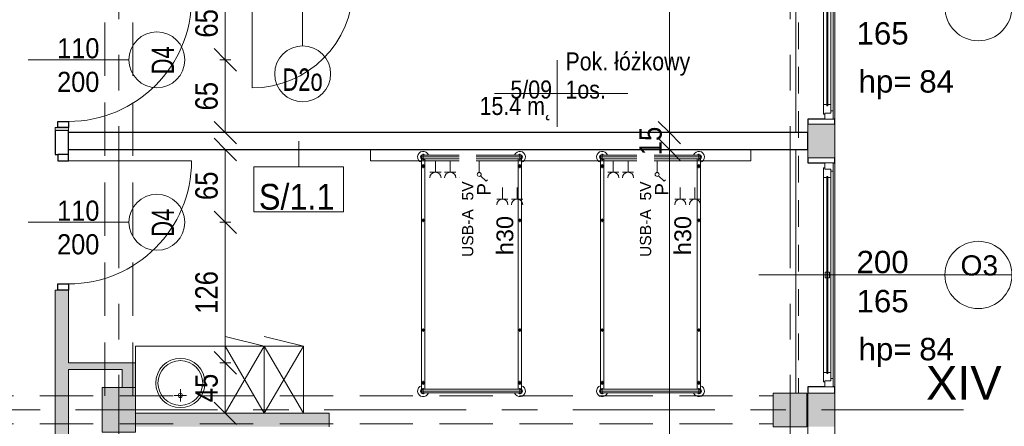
# Model space of a CAD drawing. Header units: centimetres. Extents: x -1631 to 1829, y -257 to 3158.
# Tile 72 of 128: x 499 to 1379, y 394 to 757. Entities that reach past the tile are written whole.
import ezdxf

# ---------------------------------------------------------------- set-up
doc = ezdxf.new("R2010")
doc.units = ezdxf.units.CM
for name, pattern in [('Oś', [222.25, 127, -31.75, 31.75, -31.75]), ('Ponad', [39.688, 23.813, -15.875]), ('Ukryte', [71.438, 47.625, -23.813])]:
    doc.linetypes.add(name, pattern=pattern)
for name, color, linetype, lineweight in [('A-ANNO-DIMS', 211, 'Continuous', 13), ('A-ANNO-DIMS-100', 211, 'Continuous', 13), ('A-ANNO-NOTE', 131, 'Continuous', 9), ('A-AREA-IDEN', 2, 'Continuous', 13), ('A-DETL-GENF', 92, 'Continuous', 9), ('A-DETL-HDLN', 90, 'Ukryte', 9), ('A-DETL-MEDM', 33, 'Continuous', 13), ('A-DOOR', 31, 'Continuous', 13), ('A-FLOR-OVHD', 1, 'Ponad', 9), ('A-GLAZ', 151, 'Continuous', 13), ('A-GLAZ-IDEN', 152, 'Continuous', 13), ('A-WALL', 113, 'Continuous', 13), ('A-WALL-IDEN', 211, 'Continuous', 13), ('A-WALL-PATT', 111, 'Continuous', 13), ('I-FURN', 30, 'Continuous', 9), ('P-SANR-FIXT', 6, 'Continuous', 9), ('Q-SPCQ', 91, 'Continuous', 9), ('S-COLS', 52, 'Continuous', 13), ('S-GRID', 1, 'Continuous', 13), ('S-GRID-IDEN', 1, 'Continuous', 13)]:
    doc.layers.add(name, color=color, linetype=linetype, lineweight=lineweight)
doc.styles.add('Arial', font='arial.ttf', dxfattribs={"width": 0.9, "height": 18})
doc.styles.add('Arial Narrow_5', font='ARIALN.TTF', dxfattribs={"height": 20})
doc.styles.add('Arial_1', font='arial.ttf', dxfattribs={"width": 0.7, "height": 20})
doc.styles.add('Arial_10', font='arial.ttf', dxfattribs={"height": 20})
doc.styles.add('Arial_11', font='arial.ttf', dxfattribs={"width": 0.85, "height": 23})
doc.styles.add('Arial_12', font='arial.ttf', dxfattribs={"width": 0.9, "height": 23})
doc.styles.add('Arial_13', font='arial.ttf', dxfattribs={"height": 0.2})
doc.styles.add('Arial_4', font='arial.ttf', dxfattribs={"height": 10})
doc.styles.add('Arial_5', font='arial.ttf', dxfattribs={"height": 12})
doc.styles.add('Arial_6', font='arial.ttf', dxfattribs={"height": 15})
doc.styles.add('Arial_7', font='arial.ttf', dxfattribs={"height": 30})
doc.styles.add('Arial_8', font='arial.ttf', dxfattribs={"height": 18})
doc.dimstyles.new('Diagonal_1_100__0__wewnętrzne_1', dxfattribs={"dimscale": 30.48, "dimtxt": 20.468619, "dimasz": 0.656168, "dimexe": 0.164042, "dimexo": 0.0625, "dimgap": 0.032808, "dimtad": 1, "dimdec": 0, "dimdsep": 46, "dimtxsty": 'Arial Narrow_5', "dimblk1": 'OBLIQUE', "dimblk2": 'OBLIQUE', "dimsah": 1, "dimcen": 0.09, "dimazin": 0, "dimtfac": 1, "dimtdec": 4, "dimtix": 1, "dimtmove": 0, "dimatfit": 3, "dimfxl": 0.164042, "dimfxlon": 1, "dimtvp": 1, "dimtolj": 1, "dimtzin": 0, "dimarcsym": 2})
doc.dimstyles.new('Diagonal_1_100__0__wewnętrzne_2', dxfattribs={"dimscale": 30.48, "dimtxt": 20.468619, "dimasz": 0.656168, "dimexe": 0.164042, "dimexo": 0.0625, "dimgap": 0.032808, "dimtad": 1, "dimdec": 0, "dimdsep": 46, "dimtxsty": 'Arial Narrow_5', "dimblk1": 'OBLIQUE', "dimblk2": 'OBLIQUE', "dimsah": 1, "dimcen": 0.09, "dimazin": 0, "dimtfac": 1, "dimtdec": 4, "dimtix": 1, "dimtmove": 2, "dimatfit": 3, "dimfxl": 0.164042, "dimfxlon": 1, "dimtvp": 1, "dimtolj": 1, "dimtzin": 0, "dimarcsym": 2})

# ---------------------------------------------------------------- blocks, each defined once
blk = doc.blocks.new('M_Concrete-Square-Column - 300 x 300mm-1794509-5_piętro III __10_50 m_ - stan projektowany')
at = {"layer": 'S-COLS', "lineweight": 9}
blk.add_hatch(color=254, dxfattribs=at).paths.add_polyline_path([(15, -15), (15, 15), (-15, 15), (-15, -15)], flags=0)
for p, q in [((15, 15), (-15, 15)), ((-15, 15), (-15, -15)), ((15, -15), (15, 15)), ((-15, -15), (15, -15))]:
    blk.add_line(p, q, dxfattribs=at)
blk = doc.blocks.new('M_Concrete-rengular-Column - 300 x 400mm-1794511-5_piętro III __10_50 m_ - stan projektowany')
at = {"layer": 'S-COLS', "lineweight": 9}
blk.add_hatch(color=254, dxfattribs=at).paths.add_polyline_path([(15, -20), (15, 20), (-15, 20), (-15, -20)], flags=0)
for p, q in [((15, 20), (-15, 20)), ((-15, 20), (-15, -20)), ((15, -20), (15, 20)), ((-15, -20), (15, -20))]:
    blk.add_line(p, q, dxfattribs=at)
blk = doc.blocks.new('DRZWI 1S - automatyczna etykieta - Drzwi 90 _łazienkowe_-2364279-5_piętro III __10_50 m_ - stan projektowany')
at = {"layer": 'A-DETL-GENF'}
for p, q in [((-50.5, 7.5), (-50.5, -2)), ((-45, 7.5), (-50.5, 7.5)), ((-45, -2), (-45, 7.5)), ((50.5, 7.5), (45, 7.5)), ((45, 7.5), (45, -2)), ((50.5, -2), (50.5, 7.5)), ((-50.5, -2), (-45, -2)), ((45, -2), (50.5, -2))]:
    blk.add_line(p, q, dxfattribs=at)
at = {"layer": 'A-DETL-MEDM', "lineweight": 25}
for p, q in [((-45, 7.5), (-50.5, 7.5)), ((-50.5, 7.5), (-50.5, -2)), ((-45, -2), (-45, 7.5)), ((45, -2), (45, 7.5)), ((45, 7.5), (50.5, 7.5)), ((50.5, 7.5), (50.5, -2)), ((-50.5, -2), (-45, -2)), ((50.5, -2), (45, -2))]:
    blk.add_line(p, q, dxfattribs=at)
at = {"layer": 'A-DOOR'}
blk.add_line((45, 7.5), (45, 97.5), dxfattribs=at)
blk.add_arc((45, 7.5), 90, 90, 180, dxfattribs=at)
blk = doc.blocks.new('DRZWI 1S - automatyczna etykieta - Drzwi 110-2387946-5_piętro III __10_50 m_ - stan projektowany')
at = {"layer": 'A-DETL-GENF'}
for p, q in [((-60.5, 3.5), (-55, 3.5)), ((-60.5, -6), (-60.5, 3.5)), ((-55, 3.5), (-55, -6)), ((55, 3.5), (60.5, 3.5)), ((55, -6), (55, 3.5)), ((60.5, 3.5), (60.5, -6)), ((-55, -6), (-60.5, -6)), ((60.5, -6), (55, -6))]:
    blk.add_line(p, q, dxfattribs=at)
at = {"layer": 'A-DETL-MEDM', "lineweight": 25}
for p, q in [((-60.5, -6), (-60.5, 3.5)), ((-60.5, 3.5), (-55, 3.5)), ((-55, 3.5), (-55, -6)), ((55, 3.5), (55, -6)), ((60.5, 3.5), (55, 3.5)), ((60.5, -6), (60.5, 3.5)), ((-55, -6), (-60.5, -6)), ((55, -6), (60.5, -6))]:
    blk.add_line(p, q, dxfattribs=at)
at = {"layer": 'A-DOOR'}
blk.add_line((55, -6), (55, -116), dxfattribs=at)
blk.add_arc((55, -6), 110, 180, 270, dxfattribs=at)
blk = doc.blocks.new('łóżko 195x90 typ FAMED _102039_ - łóżko 195x90 typ FAMED _102039_-1233017-5_piętro III __10_50 m_ - stan projektowany')
at = {"layer": 'I-FURN'}
for p, q in [((-43.25, 101.53), (-43.25, 106.98)), ((-43.25, 105.95), (43.25, 105.95)), ((43.25, 101.53), (43.25, 106.98)), ((45.97, 104.25), (-45.98, 104.25)), ((-45, 96.93), (-41.5, 96.93)), ((-44.75, -103.1), (-44.75, 102.61)), ((-43.25, 102.55), (43.25, 102.55)), ((-43.25, 95.18), (-43.25, 98.68)), ((-41.75, 102.55), (-41.75, -103.1)), ((45, 96.93), (41.5, 96.93)), ((41.75, 102.61), (41.75, -103.05)), ((43.25, 95.18), (43.25, 98.68)), ((44.75, -103.1), (44.75, 102.61)), ((-44.75, 49.81), (-41.75, 49.81)), ((-43.25, 48.31), (-43.25, 51.31)), ((44.75, 49.81), (41.75, 49.81)), ((43.25, 48.31), (43.25, 51.31)), ((-44.75, -48.19), (-41.75, -48.19)), ((-43.25, -49.69), (-43.25, -46.69)), ((44.75, -48.19), (41.75, -48.19)), ((43.25, -49.69), (43.25, -46.69)), ((-45, -96.6), (-41.5, -96.6)), ((-43.25, -94.85), (-43.25, -98.35)), ((45, -96.6), (41.5, -96.6)), ((43.25, -94.85), (43.25, -98.35)), ((-45.98, -104.75), (45.97, -104.75)), ((-43.25, -102.02), (-43.25, -107.47)), ((-43.25, -103.05), (43.25, -103.05)), ((43.25, -102.02), (43.25, -107.47)), ((-43.25, -106.45), (43.25, -106.45))]:
    blk.add_line(p, q, dxfattribs=at)
for centre, radius in [((-43.25, 96.93), 1.25), ((-43.25, 96.93), 0.8), ((43.25, 96.93), 1.25), ((43.25, 96.93), 0.8), ((-43.25, 49.81), 1), ((43.25, 49.81), 1), ((-43.25, -48.19), 1), ((43.25, -48.19), 1), ((-43.25, -96.6), 1.25), ((-43.25, -96.6), 0.8), ((43.25, -96.6), 1.25), ((43.25, -96.6), 0.8)]:
    blk.add_circle(centre, radius, dxfattribs=at)
for centre, radius, start, end in [((-43.25, 104.25), 5, 19.87687, 252.5424), ((-43.25, 104.25), 2.23, 49.8221, 310.1779), ((-43.25, 104.25), 1.93, 62.02067, 297.97933), ((-43.25, 104.25), 1.7, 90, 270), ((43.25, 104.25), 5, 287.4576, 160.12313), ((43.25, 104.25), 2.23, 229.8221, 130.1779), ((43.25, 104.25), 1.93, 242.02067, 117.97933), ((43.25, 104.25), 1.7, 270, 90), ((-43.25, -104.75), 5, 107.4576, 340.12313), ((-43.25, -104.75), 2.23, 47.61126, 310.1779), ((-43.25, -104.75), 1.93, 62.02067, 297.97933), ((-43.25, -104.75), 1.7, 90, 270), ((43.25, -104.75), 5, 199.87687, 72.5424), ((43.25, -104.75), 2.23, 229.8221, 130.1779), ((43.25, -104.75), 1.93, 242.02067, 117.97933), ((43.25, -104.75), 1.7, 270, 90)]:
    blk.add_arc(centre, radius, start, end, dxfattribs=at)
blk = doc.blocks.new('Panel Gazowo Oswietleniowy 2 - Type 1-2457286-5_piętro III __10_50 m_ - stan projektowany')
at = {"layer": 'Q-SPCQ'}
for p, q in [((-112.5, 51.83), (-102.5, 51.83)), ((-107.5, 51.83), (-107.5, 41.5)), ((-99.33, 51.83), (-89.33, 51.83)), ((-94.33, 51.83), (-94.33, 41.5)), ((46.5, 51.83), (56.5, 51.83)), ((51.5, 51.83), (51.5, 41.5)), ((59.67, 51.83), (69.67, 51.83)), ((64.67, 51.83), (64.67, 41.5)), ((-79.82, 35.93), (-81.13, 34.62)), ((-74.88, 30.98), (-79.82, 35.93)), ((79.18, 35.93), (77.87, 34.62)), ((84.12, 30.98), (79.18, 35.93)), ((-73.64, 17.5), (-73.64, 28)), ((-66.13, 27.83), (-56.13, 27.83)), ((-61.13, 27.83), (-61.13, 17.5)), ((-52.67, 27.83), (-42.67, 27.83)), ((-47.67, 27.83), (-47.67, 17.5)), ((-39.5, 27.83), (-29.5, 27.83)), ((-34.5, 27.83), (-34.5, 17.5)), ((85.36, 17.5), (85.36, 28)), ((92.87, 27.83), (102.87, 27.83)), ((97.87, 27.83), (97.87, 17.5)), ((106.33, 27.83), (116.33, 27.83)), ((111.33, 27.83), (111.33, 17.5)), ((119.5, 27.83), (129.5, 27.83)), ((124.5, 27.83), (124.5, 17.5)), ((-157.5, 7.5), (-157.5, 17.5)), ((-157.5, 17.5), (182.5, 17.5)), ((182.5, 17.5), (182.5, 7.5))]:
    blk.add_line(p, q, dxfattribs=at)
for centre in [(-73.64, 29.75), (85.36, 29.75)]:
    blk.add_circle(centre, 1.75, dxfattribs=at)
for centre, end in [((-107.5, 56.83), 0), ((-94.33, 56.83), 0), ((51.5, 56.83), 0), ((64.67, 56.83), 0), ((-61.13, 32.83), 360), ((-47.67, 32.83), 360), ((-34.5, 32.83), 360), ((97.87, 32.83), 360), ((111.33, 32.83), 360), ((124.5, 32.83), 360)]:
    blk.add_arc(centre, 5, 180, end, dxfattribs=at)
blk = doc.blocks.new('Blat - Blat-V20-5_piętro III __10_50 m_ - stan projektowany')
at = {"layer": 'I-FURN'}
for p, q in [((0, 0), (80, 0)), ((0, -15), (0, 0)), ((80, 0), (80, -60))]:
    blk.add_line(p, q, dxfattribs=at)
blk = doc.blocks.new('umywalka okrągła d _44cm stal nierdzewna - Type 1-2178342-5_piętro III __10_50 m_ - stan projektowany')
at = {"layer": 'P-SANR-FIXT'}
for p, q in [((12.5, 16.43), (12.5, 27.43)), ((7, 21.93), (18, 21.93))]:
    blk.add_line(p, q, dxfattribs=at)
for centre, radius in [((12.5, 33), 22), ((12.5, 33), 20), ((12.5, 21.93), 1.9)]:
    blk.add_circle(centre, radius, dxfattribs=at)
blk = doc.blocks.new('szafki szatniowe - szafki bez siedziska-841449-5_piętro III __10_50 m_ - stan projektowany')
at = {"layer": 'I-FURN'}
for p, q in [((17.5, -60), (-17.5, 0)), ((-17.5, 0), (-17.5, -60)), ((52.5, -60), (17.5, 0)), ((17.5, -60), (17.5, 0)), ((17.5, 0), (-17.5, -60)), ((52.5, 0), (17.5, -60)), ((17.5, 0), (17.5, -60)), ((52.5, -60), (52.5, 0)), ((-17.5, -60), (17.5, -68.63)), ((-17.5, -60), (17.5, -60)), ((17.5, -60), (52.5, -68.63)), ((17.5, -60), (52.5, -60))]:
    blk.add_line(p, q, dxfattribs=at)
blk = doc.blocks.new('Okno - automatyczna etykieta - 200x165 _projektowane_-2617392-5_piętro III __10_50 m_ - stan projektowany')
at = {"layer": 'A-GLAZ'}
for p, q in [((-92.5, 10.5), (-100, 10.5)), ((-100, 10.5), (-100, 3)), ((-100, 10.5), (100, 10.5)), ((-92.5, 8.5), (-92.5, 10.5)), ((92.5, 10.5), (-92.5, 10.5)), ((100, 10.5), (92.5, 10.5)), ((92.5, 10.5), (92.5, 8.5)), ((100, 3), (100, 10.5)), ((-100, 3), (-94.5, 3)), ((-94.5, 3), (-95.5, 3)), ((-95.5, 3), (-95.5, 2)), ((-95.5, 2), (-87, 2)), ((-87, 8.5), (-94.5, 8.5)), ((-94.5, 8.5), (-94.5, 3)), ((-94.5, 3), (-94.5, 8.5)), ((-94.5, 8.5), (-92.5, 8.5)), ((88, 5.75), (-88, 5.75)), ((-88, 5.75), (-88, 4.75)), ((-88, 4.75), (-88, 5.75)), ((-88, 5.75), (-87, 5.75)), ((-88, 4.75), (88, 4.75)), ((-87, 4.75), (-88, 4.75)), ((-87, 5.75), (-87, 8.5)), ((87, 8.5), (-87, 8.5)), ((-87, 2), (-87, 4.75)), ((87, 2), (-87, 2)), ((2.5, 7.25), (-2.5, 7.25)), ((-2.5, 7.25), (-2.5, 3.25)), ((-2.5, 3.25), (2.5, 3.25)), ((2.5, 3.25), (2.5, 7.25)), ((94.5, 8.5), (87, 8.5)), ((87, 8.5), (87, 5.75)), ((87, 5.75), (88, 5.75)), ((87, 4.75), (87, 2)), ((88, 4.75), (87, 4.75)), ((87, 2), (95.5, 2)), ((88, 4.75), (88, 5.75)), ((88, 5.75), (88, 4.75)), ((92.5, 8.5), (94.5, 8.5)), ((94.5, 3), (94.5, 8.5)), ((94.5, 8.5), (94.5, 3)), ((95.5, 3), (94.5, 3)), ((94.5, 3), (100, 3)), ((95.5, 2), (95.5, 3))]:
    blk.add_line(p, q, dxfattribs=at)
blk = doc.blocks.new('DIMBLOCK58-5_piętro III __10_50 m_ - stan projektowany')
at = {"layer": 'A-ANNO-DIMS-100', "transparency": 16777216}
for p, q in [((1079.48, 640.83), (1069.48, 650.83)), ((1074.48, 640.83), (1084.48, 640.83)), ((1079.48, 640.83), (1074.48, 640.83)), ((1079.48, 132.33), (1079.48, 640.83)), ((1079.48, 640.83), (1089.48, 630.83)), ((1079.48, 132.33), (1069.48, 142.33)), ((1084.48, 132.33), (1074.48, 132.33)), ((1079.48, 132.33), (1089.48, 122.33)), ((1079.48, 132.33), (1084.48, 132.33))]:
    blk.add_line(p, q, dxfattribs=at)
at = {"layer": 'A-ANNO-DIMS-100', "color": 0, "transparency": 16777216, "insert": (1052.64, 349.28), "char_height": 20, "width": 45.6158, "attachment_point": 1, "rotation": 90, "line_spacing_factor": 0.974696, "style": 'Arial Narrow_5'}
blk.add_mtext('509', dxfattribs=at)
blk = doc.blocks.new('_Oblique')
at = {"color": 0, "linetype": 'ByBlock', "lineweight": -2}
blk.add_line((-0.5, -0.5), (0.5, 0.5), dxfattribs=at)
blk = doc.blocks.new('DIMBLOCK59-5_piętro III __10_50 m_ - stan projektowany')
at = {"layer": 'A-ANNO-DIMS-100', "transparency": 16777216}
for p, q in [((1079.48, 655.83), (1069.48, 665.83)), ((1074.48, 655.83), (1084.48, 655.83)), ((1079.48, 655.83), (1074.48, 655.83)), ((1079.48, 640.83), (1079.48, 655.83)), ((1079.48, 655.83), (1089.48, 645.83)), ((1079.48, 640.83), (1069.48, 650.83)), ((1074.48, 640.83), (1084.48, 640.83)), ((1079.48, 640.83), (1074.48, 640.83)), ((1079.48, 640.83), (1089.48, 630.83))]:
    blk.add_line(p, q, dxfattribs=at)
at = {"layer": 'A-ANNO-DIMS-100', "color": 0, "transparency": 16777216, "insert": (1052.64, 635.65), "char_height": 20, "width": 30.4105, "attachment_point": 1, "rotation": 90, "line_spacing_factor": 0.974696, "style": 'Arial Narrow_5'}
blk.add_mtext('15', dxfattribs=at)
blk = doc.blocks.new('DIMBLOCK60-5_piętro III __10_50 m_ - stan projektowany')
at = {"layer": 'A-ANNO-DIMS-100', "transparency": 16777216}
for p, q in [((1079.48, 1000.83), (1069.48, 1010.83)), ((1074.48, 1000.83), (1084.48, 1000.83)), ((1079.48, 1000.83), (1074.48, 1000.83)), ((1079.48, 655.83), (1079.48, 1000.83)), ((1079.48, 1000.83), (1089.48, 990.83)), ((1079.48, 655.83), (1069.48, 665.83)), ((1074.48, 655.83), (1084.48, 655.83)), ((1079.48, 655.83), (1074.48, 655.83)), ((1079.48, 655.83), (1089.48, 645.83))]:
    blk.add_line(p, q, dxfattribs=at)
at = {"layer": 'A-ANNO-DIMS-100', "color": 0, "transparency": 16777216, "insert": (1117.44, 777.48), "char_height": 20, "width": 45.6158, "attachment_point": 1, "rotation": 90, "line_spacing_factor": 0.974696, "style": 'Arial Narrow_5'}
blk.add_mtext('345', dxfattribs=at)
blk = doc.blocks.new('METKA_POMIESZCZENIA2 - Rozbudowana - bez ramki-2396678-5_piętro III __10_50 m_ - stan projektowany')
at = {"layer": 'A-AREA-IDEN'}
for p, q in [((0, 0.425), (0, 0)), ((0.098, 0), (-0.8, 0)), ((-0.8, 0), (0.9, 0)), ((0, 0), (0, -0.425))]:
    blk.add_line(p, q, dxfattribs=at)
blk = doc.blocks.new('DIMBLOCK148-5_piętro III __10_50 m_ - stan projektowany')
at = {"layer": 'A-ANNO-DIMS-100', "transparency": 16777216}
for p, q in [((682.57, 450.33), (672.57, 460.33)), ((677.57, 450.33), (687.57, 450.33)), ((682.57, 450.33), (677.57, 450.33)), ((682.57, 405.33), (682.57, 450.33)), ((682.57, 450.33), (692.57, 440.33)), ((682.57, 405.33), (672.57, 415.33)), ((677.57, 405.33), (687.57, 405.33)), ((682.57, 405.33), (677.57, 405.33)), ((682.57, 405.33), (692.57, 395.33))]:
    blk.add_line(p, q, dxfattribs=at)
at = {"layer": 'A-ANNO-DIMS-100', "color": 0, "transparency": 16777216, "insert": (655.72, 415.15), "char_height": 20, "width": 30.4105, "attachment_point": 1, "rotation": 90, "line_spacing_factor": 0.974696, "style": 'Arial Narrow_5'}
blk.add_mtext('45', dxfattribs=at)
blk = doc.blocks.new('DIMBLOCK149-5_piętro III __10_50 m_ - stan projektowany')
at = {"layer": 'A-ANNO-DIMS-100', "transparency": 16777216}
for p, q in [((682.57, 575.83), (672.57, 585.83)), ((677.57, 575.83), (687.57, 575.83)), ((682.57, 575.83), (677.57, 575.83)), ((682.57, 450.33), (682.57, 575.83)), ((682.57, 575.83), (692.57, 565.83)), ((682.57, 450.33), (672.57, 460.33)), ((677.57, 450.33), (687.57, 450.33)), ((682.57, 450.33), (677.57, 450.33)), ((682.57, 450.33), (692.57, 440.33))]:
    blk.add_line(p, q, dxfattribs=at)
at = {"layer": 'A-ANNO-DIMS-100', "color": 0, "transparency": 16777216, "insert": (655.72, 494.07), "char_height": 20, "width": 45.6158, "attachment_point": 1, "rotation": 90, "line_spacing_factor": 0.974696, "style": 'Arial Narrow_5'}
blk.add_mtext('126', dxfattribs=at)
blk = doc.blocks.new('DIMBLOCK150-5_piętro III __10_50 m_ - stan projektowany')
at = {"layer": 'A-ANNO-DIMS-100', "transparency": 16777216}
for p, q in [((682.57, 640.83), (672.57, 650.83)), ((677.57, 640.83), (687.57, 640.83)), ((682.57, 640.83), (677.57, 640.83)), ((682.57, 575.83), (682.57, 640.83)), ((682.57, 640.83), (692.57, 630.83)), ((682.57, 575.83), (672.57, 585.83)), ((677.57, 575.83), (687.57, 575.83)), ((682.57, 575.83), (677.57, 575.83)), ((682.57, 575.83), (692.57, 565.83))]:
    blk.add_line(p, q, dxfattribs=at)
at = {"layer": 'A-ANNO-DIMS-100', "color": 0, "transparency": 16777216, "insert": (655.72, 595.65), "char_height": 20, "width": 30.4105, "attachment_point": 1, "rotation": 90, "line_spacing_factor": 0.974696, "style": 'Arial Narrow_5'}
blk.add_mtext('65', dxfattribs=at)
blk = doc.blocks.new('DIMBLOCK151-5_piętro III __10_50 m_ - stan projektowany')
at = {"layer": 'A-ANNO-DIMS-100', "transparency": 16777216}
for p, q in [((682.57, 720.83), (672.57, 730.83)), ((677.57, 720.83), (687.57, 720.83)), ((682.57, 720.83), (677.57, 720.83)), ((682.57, 655.83), (682.57, 720.83)), ((682.57, 720.83), (692.57, 710.83)), ((682.57, 655.83), (672.57, 665.83)), ((677.57, 655.83), (687.57, 655.83)), ((682.57, 655.83), (677.57, 655.83)), ((682.57, 655.83), (692.57, 645.83))]:
    blk.add_line(p, q, dxfattribs=at)
at = {"layer": 'A-ANNO-DIMS-100', "color": 0, "transparency": 16777216, "insert": (655.72, 675.65), "char_height": 20, "width": 30.4105, "attachment_point": 1, "rotation": 90, "line_spacing_factor": 0.974696, "style": 'Arial Narrow_5'}
blk.add_mtext('65', dxfattribs=at)
blk = doc.blocks.new('DIMBLOCK152-5_piętro III __10_50 m_ - stan projektowany')
at = {"layer": 'A-ANNO-DIMS-100', "transparency": 16777216}
for p, q in [((682.57, 785.83), (672.57, 795.83)), ((677.57, 785.83), (687.57, 785.83)), ((682.57, 785.83), (677.57, 785.83)), ((682.57, 720.83), (682.57, 785.83)), ((682.57, 785.83), (692.57, 775.83)), ((682.57, 720.83), (672.57, 730.83)), ((677.57, 720.83), (687.57, 720.83)), ((682.57, 720.83), (677.57, 720.83)), ((682.57, 720.83), (692.57, 710.83))]:
    blk.add_line(p, q, dxfattribs=at)
at = {"layer": 'A-ANNO-DIMS-100', "color": 0, "transparency": 16777216, "insert": (655.72, 740.65), "char_height": 20, "width": 30.4105, "attachment_point": 1, "rotation": 90, "line_spacing_factor": 0.974696, "style": 'Arial Narrow_5'}
blk.add_mtext('65', dxfattribs=at)
blk = doc.blocks.new('ET sciana_AT7 - 10mm-2270614-5_piętro III __10_50 m_ - stan projektowany')
at = {"layer": 'A-WALL-IDEN'}
for p, q in [((-0.4, 0.196875), (0.4, 0.196875)), ((-0.4, -0.203125), (-0.4, 0.196875)), ((0.4, 0.196875), (0.4, -0.203125)), ((-0.4, -0.203125), (0.4, -0.203125))]:
    blk.add_line(p, q, dxfattribs=at)
blk = doc.blocks.new('Okno_PG_typ 100 - metka _wys_parapetu-2491532-5_piętro III __10_50 m_ - stan projektowany')
at = {"layer": 'A-GLAZ-IDEN'}
blk.add_line((0, -1.8946), (0, 0.3677), dxfattribs=at)
blk.add_circle((0, 0.0677), 0.3, dxfattribs=at)
at = {"layer": 'A-GLAZ-IDEN', "insert": (0.5622, -1.0037), "char_height": 0.2, "width": 0.4949, "attachment_point": 1, "rotation": 90, "line_spacing_factor": 0.936439, "style": 'Arial_13'}
blk.add_mtext('\\pxt6.35,12.7,19.05,25.4,31.75,38.1,44.45,50.8,57.15,63.5,69.85,76.2,82.55,88.9,95.25,101.6,107.95,114.3,120.65,127,133.35,139.7,146.05,152.4,158.75,165.1,171.45,177.8,184.15,190.5,196.85,203.2;{hp=}', dxfattribs=at)

msp = doc.modelspace()

# ---------------------------------------------------------------- hatches: boundary and pattern name
at = {"layer": 'A-WALL-PATT'}
h = msp.add_hatch(color=9, dxfattribs=at)
h.paths.add_polyline_path([(542.38, 132.33), (542.38, 139.33), (530.38, 139.33), (530.38, 132.33)], flags=0)
h.paths.add_polyline_path([(530.38, 250.33), (542.38, 250.33), (542.38, 515.33), (530.38, 515.33), (530.38, 419.08)], flags=0)
h.paths.add_polyline_path([(542.38, 657.83), (542.38, 660.33), (530.38, 660.33), (530.38, 657.83), (532.88, 657.83)], flags=0)
h.paths.add_polyline_path([(542.38, 781.33), (542.38, 1102.83), (530.38, 1102.83), (530.38, 781.33), (532.88, 781.33)], flags=0)
h.paths.add_polyline_path([(530.38, 1312.83), (542.38, 1312.83), (542.38, 1431.33), (530.38, 1431.33)], flags=0)
h.paths.add_polyline_path([(530.38, 1633.83), (542.38, 1633.83), (542.38, 2022.83), (530.38, 2022.83), (530.38, 1665.12)], flags=0)
h.paths.add_polyline_path([(542.38, 2173.83), (542.38, 2458.83), (530.38, 2458.83), (530.38, 2173.83)], flags=0)
h.paths.add_polyline_path([(530.38, 2593.83), (542.38, 2593.83), (542.38, 2824.33), (530.38, 2824.33), (530.38, 2634.27)], flags=0)
h = msp.add_hatch(color=9, dxfattribs=at)
h.paths.add_polyline_path([(1203.38, 393.33), (1227.38, 393.33), (1227.38, 423.33), (1203.38, 423.33), (1203.38, 419.08)], flags=0)
h.paths.add_polyline_path([(1203.38, 633.33), (1227.38, 633.33), (1227.38, 663.33), (1203.38, 663.33)], flags=0)
h.paths.add_polyline_path([(1227.38, 873.33), (1227.38, 903.33), (1203.38, 903.33), (1203.38, 873.33)], flags=0)
h.paths.add_polyline_path([(1203.38, 1113.33), (1227.38, 1113.33), (1227.38, 1143.33), (1203.38, 1143.33)], flags=0)
h.paths.add_polyline_path([(1227.38, 1353.33), (1227.38, 1383.33), (1203.38, 1383.33), (1203.38, 1353.33)], flags=0)
h.paths.add_polyline_path([(1227.38, 1593.33), (1227.38, 1623.33), (1203.38, 1623.33), (1203.38, 1593.33)], flags=0)
h.paths.add_polyline_path([(1227.38, 1833.33), (1227.38, 1863.33), (1203.38, 1863.33), (1203.38, 1833.33)], flags=0)
h.paths.add_polyline_path([(1227.38, 2073.33), (1227.38, 2103.33), (1203.38, 2103.33), (1203.38, 2073.33)], flags=0)
h.paths.add_polyline_path([(1203.38, 2313.33), (1227.38, 2313.33), (1227.38, 2343.33), (1203.38, 2343.33)], flags=0)
h.paths.add_polyline_path([(1227.38, 2553.33), (1227.38, 2583.33), (1203.38, 2583.33), (1203.38, 2553.33)], flags=0)
h.paths.add_polyline_path([(1227.38, 2793.33), (1227.38, 2824.33), (1203.38, 2824.33), (1203.38, 2793.33)], flags=0)
for points in [[(590.38, 444.33), (590.38, 450.33), (542.38, 450.33), (542.38, 444.33)], [(590.38, 428.33), (602.38, 428.33), (602.38, 450.33), (590.38, 450.33), (590.38, 444.33)], [(775.38, 393.33), (775.38, 405.33), (602.38, 405.33), (602.38, 393.33), (736.3, 393.33)]]:
    msp.add_hatch(color=9, dxfattribs=at).paths.add_polyline_path(points, flags=0)

# ---------------------------------------------------------------- linework, layer by layer
at = {"layer": 'A-ANNO-NOTE', "lineweight": 13}
for p, q in [((751.68, 823.33), (751.68, 733.33)), ((751.68, 823.33), (751.68, 733.33)), ((506.38, 720.83), (596.38, 720.83)), ((506.38, 720.83), (596.38, 720.83)), ((506.38, 575.83), (596.38, 575.83)), ((506.38, 575.83), (596.38, 575.83))]:
    msp.add_line(p, q, dxfattribs=at)
for centre in [(621.38, 720.83), (751.68, 708.33), (621.38, 575.83)]:
    msp.add_circle(centre, 25, dxfattribs=at)
at = {"layer": 'A-DETL-HDLN'}
for p, q in [((574.88, 420.83), (574.88, 2793.33)), ((599.88, 420.83), (599.88, 2793.33)), ((-1197.62, 420.83), (1172.38, 420.83)), ((-1197.62, 395.83), (1172.38, 395.83))]:
    msp.add_line(p, q, dxfattribs=at)
at = {"layer": 'A-FLOR-OVHD'}
msp.add_line((1194.88, 873.33), (1194.88, 423.33), dxfattribs=at)
at = {"layer": 'A-WALL', "lineweight": 9}
for p, q in [((1192.38, 655.83), (1192.38, 873.33)), ((1227.38, 867.83), (1227.38, 667.83)), ((532.88, 660.33), (530.38, 660.33)), ((530.38, 660.33), (530.38, 657.83)), ((542.38, 657.83), (542.38, 660.33)), ((1203.38, 663.33), (1203.38, 633.33)), ((1227.38, 633.33), (1227.38, 663.33)), ((1192.38, 423.33), (1192.38, 640.83)), ((1227.38, 628.83), (1227.38, 428.83)), ((532.88, 515.33), (530.38, 515.33)), ((530.38, 515.33), (530.38, 250.33)), ((542.38, 450.33), (542.38, 515.33)), ((602.38, 450.33), (542.38, 450.33)), ((602.38, 428.33), (602.38, 450.33)), ((542.38, 354.33), (542.38, 444.33)), ((542.38, 444.33), (590.38, 444.33)), ((590.38, 444.33), (590.38, 428.33)), ((1203.38, 423.33), (1203.38, 132.33)), ((1227.38, 108.33), (1227.38, 423.33)), ((775.38, 405.33), (602.38, 405.33)), ((775.38, 393.33), (775.38, 405.33))]:
    msp.add_line(p, q, dxfattribs=at)
at = {"layer": 'A-WALL', "color": 7, "lineweight": 25}
for p, q in [((1218.38, 667.83), (1203.38, 667.83)), ((1203.38, 667.83), (1203.38, 663.33)), ((1227.38, 667.83), (1225.88, 667.83)), ((1227.38, 663.33), (1227.38, 667.83)), ((530.38, 657.83), (530.38, 636.33)), ((542.38, 636.33), (542.38, 657.83)), ((1203.38, 655.83), (542.38, 655.83)), ((1203.38, 640.83), (1203.38, 655.83)), ((530.38, 636.33), (532.88, 636.33)), ((542.38, 640.83), (1203.38, 640.83)), ((1203.38, 633.33), (1203.38, 628.83)), ((1203.38, 628.83), (1218.38, 628.83)), ((1225.88, 628.83), (1227.38, 628.83)), ((1227.38, 628.83), (1227.38, 633.33)), ((1218.38, 428.83), (1203.38, 428.83)), ((1203.38, 428.83), (1203.38, 423.33)), ((1227.38, 428.83), (1225.88, 428.83)), ((1227.38, 423.33), (1227.38, 428.83))]:
    msp.add_line(p, q, dxfattribs=at)
at = {"layer": 'A-WALL'}
for p, q in [((1227.38, 663.33), (1203.38, 663.33)), ((530.38, 657.83), (542.38, 657.83)), ((1203.38, 633.33), (1227.38, 633.33)), ((1227.38, 423.33), (1203.38, 423.33))]:
    msp.add_line(p, q, dxfattribs=at)
at = {"layer": 'A-WALL-IDEN'}
msp.add_line((748.15, 648.33), (748.15, 625.28), dxfattribs=at)
at = {"layer": 'S-GRID', "linetype": 'Oś'}
for p, q in [((587.38, 2884.27), (587.38, 27.13)), ((1187.38, 2884.27), (1187.38, 27.13)), ((1342.46, 408.33), (-1368.76, 408.33))]:
    msp.add_line(p, q, dxfattribs=at)

# ---------------------------------------------------------------- block references
at = {"layer": 'A-AREA-IDEN', "xscale": 69.99999999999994, "yscale": 69.99999999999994, "zscale": 69.99999999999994}
msp.add_blockref('METKA_POMIESZCZENIA2 - Rozbudowana - bez ramki-2396678-5_piętro III __10_50 m_ - stan projektowany', (979.28, 690.8), dxfattribs=at)
at = {"layer": 'A-DOOR'}
for name, p, rotation in [('DRZWI 1S - automatyczna etykieta - Drzwi 90 _łazienkowe_-2364279-5_piętro III __10_50 m_ - stan projektowany', (751.68, 793.33), 180), ('DRZWI 1S - automatyczna etykieta - Drzwi 110-2387946-5_piętro III __10_50 m_ - stan projektowany', (536.38, 720.83), 89.9999999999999), ('DRZWI 1S - automatyczna etykieta - Drzwi 110-2387946-5_piętro III __10_50 m_ - stan projektowany', (536.38, 575.83), 89.9999999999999)]:
    msp.add_blockref(name, p, dxfattribs=dict(at, rotation=rotation))
at = {"layer": 'A-GLAZ', "rotation": 269.9999999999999}
for p in [(1215.38, 767.83), (1215.38, 528.83)]:
    msp.add_blockref('Okno - automatyczna etykieta - 200x165 _projektowane_-2617392-5_piętro III __10_50 m_ - stan projektowany', p, dxfattribs=at)
at = {"layer": 'A-GLAZ-IDEN', "xscale": 99.99999999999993, "yscale": 99.99999999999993, "zscale": 99.99999999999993, "rotation": 270.0000000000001}
for p in [(1348.94, 767.83), (1348.94, 528.83)]:
    msp.add_blockref('Okno_PG_typ 100 - metka _wys_parapetu-2491532-5_piętro III __10_50 m_ - stan projektowany', p, dxfattribs=at)
at = {"layer": 'A-WALL-IDEN', "xscale": 99.99999999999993, "yscale": 99.99999999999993, "zscale": 99.99999999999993}
msp.add_blockref('ET sciana_AT7 - 10mm-2270614-5_piętro III __10_50 m_ - stan projektowany', (748.15, 605.6), dxfattribs=at)
at = {"layer": 'I-FURN', "rotation": 180}
for name, p in [('łóżko 195x90 typ FAMED _102039_ - łóżko 195x90 typ FAMED _102039_-1233017-5_piętro III __10_50 m_ - stan projektowany', (902.63, 529.38)), ('łóżko 195x90 typ FAMED _102039_ - łóżko 195x90 typ FAMED _102039_-1233017-5_piętro III __10_50 m_ - stan projektowany', (1062.63, 529.38)), ('szafki szatniowe - szafki bez siedziska-841449-5_piętro III __10_50 m_ - stan projektowany', (734.88, 405.33))]:
    msp.add_blockref(name, p, dxfattribs=at)
at = {"layer": 'I-FURN'}
msp.add_blockref('Blat - Blat-V20-5_piętro III __10_50 m_ - stan projektowany', (602.38, 465.33), dxfattribs=at)
at = {"layer": 'P-SANR-FIXT'}
msp.add_blockref('umywalka okrągła d _44cm stal nierdzewna - Type 1-2178342-5_piętro III __10_50 m_ - stan projektowany', (629.88, 399.33), dxfattribs=at)
at = {"layer": 'Q-SPCQ', "rotation": 180}
msp.add_blockref('Panel Gazowo Oswietleniowy 2 - Type 1-2457286-5_piętro III __10_50 m_ - stan projektowany', (994.88, 648.33), dxfattribs=at)
at = {"layer": 'S-COLS', "lineweight": 9}
for name, p in [('M_Concrete-rengular-Column - 300 x 400mm-1794511-5_piętro III __10_50 m_ - stan projektowany', (587.38, 408.33)), ('M_Concrete-Square-Column - 300 x 300mm-1794509-5_piętro III __10_50 m_ - stan projektowany', (1187.38, 408.33))]:
    msp.add_blockref(name, p, dxfattribs=at)

# ---------------------------------------------------------------- texts
at = {"layer": 'A-ANNO-NOTE', "lineweight": 211, "attachment_point": 5, "line_spacing_factor": 0.936439}
for s, insert, char_height, width, style in [('\\pxqc,t6.35,12.7,19.05,25.4,31.75,38.1,44.45,50.8,57.15,63.5,69.85,76.2,82.55,88.9,95.25,101.6,107.95,114.3,120.65,127,133.35,139.7,146.05,152.4,158.75,165.1,171.45,177.8,184.15,190.5,196.85,203.2;{110}', (551.16, 731.06), 18, 38.07, 'Arial'), ('\\pxqc,t4.445,8.89,13.335,17.78,22.225,26.67,31.115,35.56,40.005,44.45,48.895,53.34,57.785,62.23,66.675,71.12,75.565,80.01,84.455,88.9,93.345,97.79,102.235,106.68,111.125,115.57,120.015,124.46,128.905,133.35,137.795,142.24;{D2o}', (751.65, 703.03), 20, 37.03, 'Arial_1'), ('\\pxqc,t6.35,12.7,19.05,25.4,31.75,38.1,44.45,50.8,57.15,63.5,69.85,76.2,82.55,88.9,95.25,101.6,107.95,114.3,120.65,127,133.35,139.7,146.05,152.4,158.75,165.1,171.45,177.8,184.15,190.5,196.85,203.2;{200}', (551.07, 701.06), 18, 38.07, 'Arial'), ('\\pxqc,t6.35,12.7,19.05,25.4,31.75,38.1,44.45,50.8,57.15,63.5,69.85,76.2,82.55,88.9,95.25,101.6,107.95,114.3,120.65,127,133.35,139.7,146.05,152.4,158.75,165.1,171.45,177.8,184.15,190.5,196.85,203.2;{200}', (551.07, 701.06), 18, 38.07, 'Arial'), ('\\pxqc,t6.35,12.7,19.05,25.4,31.75,38.1,44.45,50.8,57.15,63.5,69.85,76.2,82.55,88.9,95.25,101.6,107.95,114.3,120.65,127,133.35,139.7,146.05,152.4,158.75,165.1,171.45,177.8,184.15,190.5,196.85,203.2;{110}', (551.16, 586.06), 18, 38.07, 'Arial'), ('\\pxqc,t6.35,12.7,19.05,25.4,31.75,38.1,44.45,50.8,57.15,63.5,69.85,76.2,82.55,88.9,95.25,101.6,107.95,114.3,120.65,127,133.35,139.7,146.05,152.4,158.75,165.1,171.45,177.8,184.15,190.5,196.85,203.2;{200}', (551.07, 556.06), 18, 38.07, 'Arial'), ('\\pxqc,t6.35,12.7,19.05,25.4,31.75,38.1,44.45,50.8,57.15,63.5,69.85,76.2,82.55,88.9,95.25,101.6,107.95,114.3,120.65,127,133.35,139.7,146.05,152.4,158.75,165.1,171.45,177.8,184.15,190.5,196.85,203.2;{200}', (551.07, 556.06), 18, 38.07, 'Arial')]:
    msp.add_mtext(s, dxfattribs=dict(at, insert=insert, char_height=char_height, width=width, style=style))
at = {"layer": 'A-ANNO-NOTE', "lineweight": 211, "char_height": 20, "width": 25.97, "attachment_point": 5, "rotation": 90, "line_spacing_factor": 0.936439, "style": 'Arial_1'}
for insert in [(626.67, 720.4), (626.67, 575.4)]:
    msp.add_mtext('\\pxqc,t4.445,8.89,13.335,17.78,22.225,26.67,31.115,35.56,40.005,44.45,48.895,53.34,57.785,62.23,66.675,71.12,75.565,80.01,84.455,88.9,93.345,97.79,102.235,106.68,111.125,115.57,120.015,124.46,128.905,133.35,137.795,142.24;{D4}', dxfattribs=dict(at, insert=insert))
at = {"layer": 'A-AREA-IDEN', "char_height": 16.1, "line_spacing_factor": 0.936439, "style": 'Arial_11'}
for s, insert, width, attachment_point in [('\\pt84.99995,169.9999,255.00008,340.00003,424.99998,509.99993,595.00011,680.00006,765.00001,849.99996,934.99991,1020.00009,1105.00004,1189.99999,1274.99994,1359.99989,1445.00007,1530.00002,1614.99997,1699.99992,1785.0001,1870.00005,1955,2039.99995,2124.9999,2210.00008,2295.00003,2379.99998,2464.99993,2550.00011,2635.00006,2720.00001;Pok. łóżkowy\\P1os.', (986.58, 686.06), 109.837, 7), ('\\pxqr,t3.69565,7.3913,11.08696,14.78261,18.47826,22.17391,25.86957,29.56522,33.26087,36.95652,40.65217,44.34783,48.04348,51.73913,55.43478,59.13043,62.82609,66.52174,70.21739,73.91304,77.6087,81.30435,85,88.69565,92.3913,96.08696,99.78261,103.47826,107.17391,110.86957,114.56522,118.26087;{5/09}', (974.62, 686.06), 37.009, 9), ('\\pt84.99995,169.9999,255.00008,340.00003,424.99998,509.99993,595.00011,680.00006,765.00001,849.99996,934.99991,1020.00009,1105.00004,1189.99999,1274.99994,1359.99989,1445.00007,1530.00002,1614.99997,1699.99992,1785.0001,1870.00005,1955,2039.99995,2124.9999,2210.00008,2295.00003,2379.99998,2464.99993,2550.00011,2635.00006,2720.00001;15.4 m˛', (974.62, 687.73), 64.141, 3)]:
    msp.add_mtext(s, dxfattribs=dict(at, insert=insert, width=width, attachment_point=attachment_point))
at = {"layer": 'A-GLAZ-IDEN', "line_spacing_factor": 0.936439}
for s, insert, char_height, width, attachment_point, style in [('\\pxqc,t6.35,12.7,19.05,25.4,31.75,38.1,44.45,50.8,57.15,63.5,69.85,76.2,82.55,88.9,95.25,101.6,107.95,114.3,120.65,127,133.35,139.7,146.05,152.4,158.75,165.1,171.45,177.8,184.15,190.5,196.85,203.2;{165}', (1270.05, 744.34), 20, 48.3, 5, 'Arial_10'), ('\\pxt6.35,12.7,19.05,25.4,31.75,38.1,44.45,50.8,57.15,63.5,69.85,76.2,82.55,88.9,95.25,101.6,107.95,114.3,120.65,127,133.35,139.7,146.05,152.4,158.75,165.1,171.45,177.8,184.15,190.5,196.85,203.2;{84}', (1302.84, 711.6), 20, 32.4, 1, 'Arial_10'), ('\\pxqc,t6.35,12.7,19.05,25.4,31.75,38.1,44.45,50.8,57.15,63.5,69.85,76.2,82.55,88.9,95.25,101.6,107.95,114.3,120.65,127,133.35,139.7,146.05,152.4,158.75,165.1,171.45,177.8,184.15,190.5,196.85,203.2;{200}', (1270.05, 540.22), 20, 48.3, 5, 'Arial_10'), ('\\pxqc,t7.05556,14.11111,21.16667,28.22222,35.27778,42.33333,49.38889,56.44444,63.5,70.55556,77.61111,84.66667,91.72222,98.77778,105.83333,112.88889,119.94444,127,134.05556,141.11111,148.16667,155.22222,162.27778,169.33333,176.38889,183.44444,190.5,197.55556,204.61111,211.66667,218.72222,225.77778;{O3}', (1356.52, 537.21), 18, 33.7, 5, 'Arial_8'), ('\\pxqc,t6.35,12.7,19.05,25.4,31.75,38.1,44.45,50.8,57.15,63.5,69.85,76.2,82.55,88.9,95.25,101.6,107.95,114.3,120.65,127,133.35,139.7,146.05,152.4,158.75,165.1,171.45,177.8,184.15,190.5,196.85,203.2;{165}', (1270.05, 505.34), 20, 48.3, 5, 'Arial_10'), ('\\pxt6.35,12.7,19.05,25.4,31.75,38.1,44.45,50.8,57.15,63.5,69.85,76.2,82.55,88.9,95.25,101.6,107.95,114.3,120.65,127,133.35,139.7,146.05,152.4,158.75,165.1,171.45,177.8,184.15,190.5,196.85,203.2;{84}', (1302.84, 472.6), 20, 32.4, 1, 'Arial_10')]:
    msp.add_mtext(s, dxfattribs=dict(at, insert=insert, char_height=char_height, width=width, attachment_point=attachment_point, style=style))
at = {"layer": 'A-WALL-IDEN', "insert": (746.34, 598.44), "char_height": 23, "width": 67.32, "attachment_point": 5, "line_spacing_factor": 0.936439, "style": 'Arial_12'}
msp.add_mtext('\\pxqc,t4.96957,9.93913,14.9087,19.87826,24.84783,29.81739,34.78696,39.75652,44.72609,49.69565,54.66522,59.63478,64.60435,69.57391,74.54348,79.51304,84.48261,89.45217,94.42174,99.3913,104.36087,109.33043,114.3,119.26957,124.23913,129.2087,134.17826,139.14783,144.11739,149.08696,154.05652,159.02609;{S/1.1}', dxfattribs=at)
at = {"layer": 'S-GRID-IDEN', "insert": (1342.64, 432.39), "char_height": 30, "width": 68.1, "attachment_point": 5, "line_spacing_factor": 0.936439, "style": 'Arial_7'}
msp.add_mtext('\\pxqc,t4.23333,8.46667,12.7,16.93333,21.16667,25.4,29.63333,33.86667,38.1,42.33333,46.56667,50.8,55.03333,59.26667,63.5,67.73333,71.96667,76.2,80.43333,84.66667,88.9,93.13333,97.36667,101.6,105.83333,110.06667,114.3,118.53333,122.76667,127,131.23333,135.46667;{XIV}', dxfattribs=at)

# ---------------------------------------------------------------- dimensions: what is measured, and where the dimension line sits
at = {"layer": 'A-ANNO-DIMS'}
dim = msp.add_linear_dim(base=(1079.48, 1000.83), p1=(1074.48, 655.83), p2=(1074.48, 1000.83), angle=90, dimstyle='Diagonal_1_100__0__wewnętrzne_2', override={"dimpost": '<>', "dimfxl": 345}, dxfattribs=at)
dim.commit()
dim.dimension.update_dxf_attribs({"geometry": 'DIMBLOCK60-5_piętro III __10_50 m_ - stan projektowany', "text_midpoint": (1130.77, 800.29), "dimtype": 160, "text_rotation": 90})
for base, p1, p2, override, picture, middle in [((682.57, 785.83), (677.57, 720.83), (677.57, 785.83), {"dimpost": '<>', "dimfxl": 65}, 'DIMBLOCK152-5_piętro III __10_50 m_ - stan projektowany', (671.36, 753.33)), ((682.57, 720.83), (677.57, 655.83), (677.57, 720.83), {"dimpost": '<>', "dimfxl": 65}, 'DIMBLOCK151-5_piętro III __10_50 m_ - stan projektowany', (671.36, 688.33)), ((682.57, 640.83), (677.57, 575.83), (677.57, 640.83), {"dimpost": '<>', "dimfxl": 65}, 'DIMBLOCK150-5_piętro III __10_50 m_ - stan projektowany', (671.36, 608.33)), ((682.57300461, 575.82555458), (677.57300461, 450.32555458), (677.57300461, 575.82555458), {"dimpost": '<>', "dimfxl": 125.5}, 'DIMBLOCK149-5_piętro III __10_50 m_ - stan projektowany', (671.36154479, 513.07555458)), ((682.57, 450.33), (677.57, 405.33), (677.57, 450.33), {"dimpost": '<>', "dimfxl": 45}, 'DIMBLOCK148-5_piętro III __10_50 m_ - stan projektowany', (671.4, 427.83))]:
    dim = msp.add_linear_dim(base=base, p1=p1, p2=p2, angle=90, dimstyle='Diagonal_1_100__0__wewnętrzne_1', override=override, dxfattribs=at)
    dim.commit()
    dim.dimension.update_dxf_attribs({"geometry": picture, "text_midpoint": middle})

# ---------------------------------------------------------------- next in the draw order: texts
at = {"layer": 'A-ANNO-NOTE', "lineweight": 13, "rotation": 90, "line_spacing_factor": 0.936439, "bg_fill": 3, "box_fill_scale": 1.25, "bg_fill_color": 256, "bg_fill_true_color": 13158600, "bg_fill_transparency": 0}
for s, insert, char_height, width, attachment_point, style in [('\\pxqc,t12.7,25.4,38.1,50.8,63.5,76.2,88.9,101.6,114.3,127,139.7,152.4,165.1,177.8,190.5,203.2,215.9,228.6,241.3,254,266.7,279.4,292.1,304.8,317.5,330.2,342.9,355.6,368.3,381,393.7,406.4;{USB-A  5V}', (899.25, 578.59), 10, 113.1, 5, 'Arial_4'), ('\\pxqc,t12.7,25.4,38.1,50.8,63.5,76.2,88.9,101.6,114.3,127,139.7,152.4,165.1,177.8,190.5,203.2,215.9,228.6,241.3,254,266.7,279.4,292.1,304.8,317.5,330.2,342.9,355.6,368.3,381,393.7,406.4;{USB-A  5V}', (1058.25, 578.59), 10, 113.1, 5, 'Arial_4'), ('\\pxt8.46667,16.93333,25.4,33.86667,42.33333,50.8,59.26667,67.73333,76.2,84.66667,93.13333,101.6,110.06667,118.53333,127,135.46667,143.93333,152.4,160.86667,169.33333,177.8,186.26667,194.73333,203.2,211.66667,220.13333,228.6,237.06667,245.53333,254,262.46667,270.93333;{h30}', (924.95, 546.48), 15, 36.764, 1, 'Arial_6'), ('\\pxt8.46667,16.93333,25.4,33.86667,42.33333,50.8,59.26667,67.73333,76.2,84.66667,93.13333,101.6,110.06667,118.53333,127,135.46667,143.93333,152.4,160.86667,169.33333,177.8,186.26667,194.73333,203.2,211.66667,220.13333,228.6,237.06667,245.53333,254,262.46667,270.93333;{h30}', (1083.95, 546.48), 15, 36.764, 1, 'Arial_6')]:
    msp.add_mtext(s, dxfattribs=dict(at, insert=insert, char_height=char_height, width=width, attachment_point=attachment_point, style=style))

# ---------------------------------------------------------------- next in the draw order: texts
at = {"layer": 'A-ANNO-NOTE', "lineweight": 13, "char_height": 12, "width": 12.019, "attachment_point": 5, "rotation": 90, "line_spacing_factor": 0.936439, "style": 'Arial_5'}
for insert in [(913.63, 605.23), (1072.63, 605.23)]:
    msp.add_mtext('\\pxqc,t10.58333,21.16667,31.75,42.33333,52.91667,63.5,74.08333,84.66667,95.25,105.83333,116.41667,127,137.58333,148.16667,158.75,169.33333,179.91667,190.5,201.08333,211.66667,222.25,232.83333,243.41667,254,264.58333,275.16667,285.75,296.33333,306.91667,317.5,328.08333,338.66667;{P}', dxfattribs=dict(at, insert=insert))

# ---------------------------------------------------------------- next in the draw order: dimensions: what is measured, and where the dimension line sits
at = {"layer": 'A-ANNO-DIMS'}
dim = msp.add_linear_dim(base=(1079.48, 655.83), p1=(1074.48, 640.83), p2=(1074.48, 655.83), angle=90, dimstyle='Diagonal_1_100__0__wewnętrzne_1', override={"dimpost": '<>', "dimfxl": 15}, dxfattribs=at)
dim.commit()
dim.dimension.update_dxf_attribs({"geometry": 'DIMBLOCK59-5_piętro III __10_50 m_ - stan projektowany', "text_midpoint": (1068.27, 648.33)})
dim = msp.add_linear_dim(base=(1079.48404441, 640.82555458), p1=(1084.48404441, 132.32555458), p2=(1074.48404441, 640.82555458), angle=90, dimstyle='Diagonal_1_100__0__wewnętrzne_2', override={"dimpost": '<>', "dimfxl": 508.598319}, dxfattribs=at)
dim.commit()
dim.dimension.update_dxf_attribs({"geometry": 'DIMBLOCK58-5_piętro III __10_50 m_ - stan projektowany', "text_midpoint": (1065.96920075, 372.08843011), "dimtype": 160, "text_rotation": 90})

doc.saveas('drawing.dxf')
